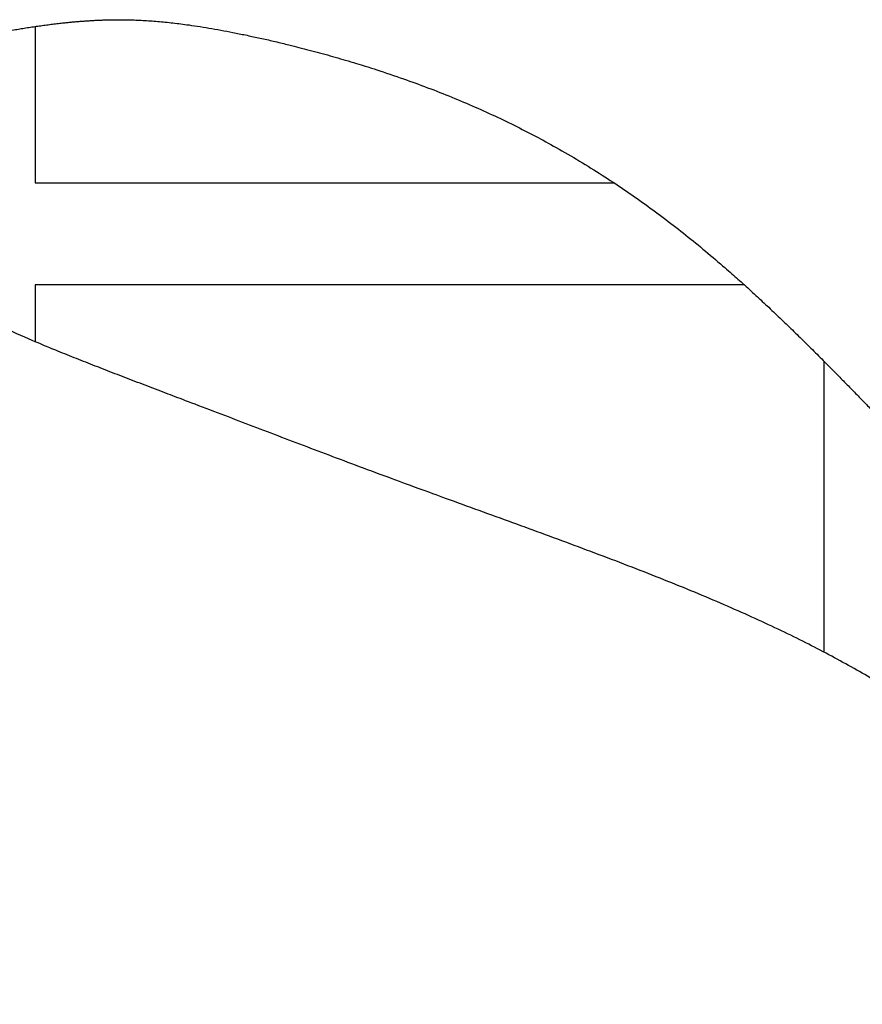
# Model space of a CAD drawing. Header units: inches. Extents: x 5 to 1128, y -85 to 748.
# Tile 205 of 256: x 191.76 to 193.4, y 406.95 to 408.87. Entities that reach past the tile are written whole.
import ezdxf

# ---------------------------------------------------------------- set-up
doc = ezdxf.new("R2010")
doc.units = ezdxf.units.IN
doc.header["$LTSCALE"] = 32
doc.header["$MEASUREMENT"] = 0
doc.layers.add('Visible (ANSI)', color=7, linetype='Continuous', lineweight=30)

msp = doc.modelspace()

# ---------------------------------------------------------------- linework, layer by layer
at = {"layer": 'Visible (ANSI)'}
for p, q in [((191.7912, 408.85611), (191.7912, 408.55146)), ((191.7912, 408.55146), (192.91846, 408.55146)), ((193.17125, 408.35334), (191.7912, 408.35334)), ((191.7912, 408.35334), (191.7912, 408.2426)), ((193.32717, 407.63774), (193.32717, 408.20382))]:
    msp.add_line(p, q, dxfattribs=at)
msp.add_open_spline([(188.80454, 404.45796), (189.12821, 404.21477), (189.39133, 403.75359), (190.69319, 403.25326), (191.55489, 403.12576), (192.56643, 403.19296), (193.24187, 403.50343), (193.99061, 403.94337), (194.46571, 404.80757), (194.56542, 405.26515), (194.60578, 405.69428), (194.53091, 406.46845), (194.00798, 407.23011), (193.54863, 407.50527), (193.23423, 407.71528), (192.50144, 407.96353), (192.16778, 408.09886), (191.74769, 408.25168), (191.61586, 408.3286), (191.44379, 408.42875), (191.40944, 408.57159), (191.42874, 408.67316), (191.49003, 408.77627), (191.66292, 408.84), (191.90339, 408.87529), (192.08302, 408.87298), (192.51241, 408.77208), (192.97401, 408.55292), (193.23581, 408.30866), (193.43704, 408.08791), (193.54561, 407.98133)], degree=4, knots=[0, 0, 0, 0, 0, 0.1079907, 0.1547212, 0.2012486, 0.2470921, 0.2940454, 0.3372682, 0.3771175, 0.415859, 0.4549111, 0.4946376, 0.5346615, 0.5743732, 0.6105211, 0.6453864, 0.6772921, 0.7036317, 0.7257064, 0.7440864, 0.761302, 0.7785384, 0.7973558, 0.818035, 0.8427922, 0.8706767, 0.8999369, 0.9306189, 1, 1, 1, 1, 1], dxfattribs=at)

doc.saveas('drawing.dxf')
